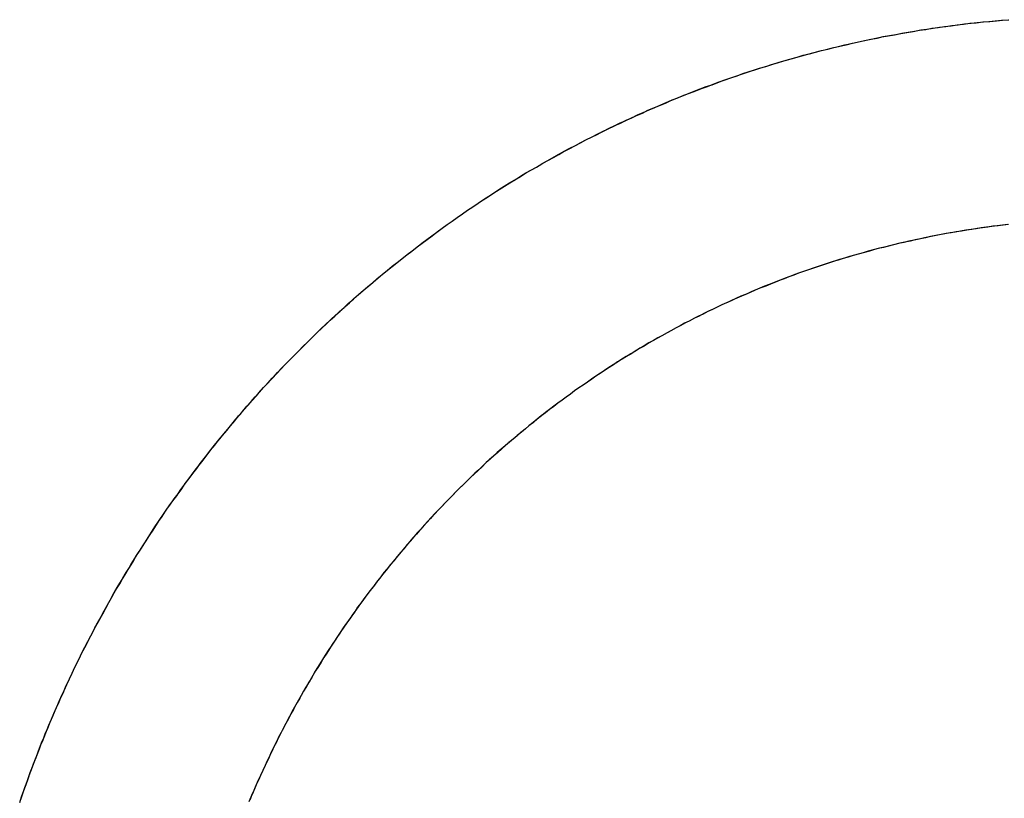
# Model space of a CAD drawing. Extents: x -55 to 3310, y -427 to 1727.
# Tile 67 of 79: x 1020.22 to 1023.76, y 553.4 to 556.21. Entities that reach past the tile are written whole.
import ezdxf

# ---------------------------------------------------------------- set-up
doc = ezdxf.new("R2010")
doc.units = 0
doc.linetypes.add('DURCHGEHEND', pattern=[0])
doc.layers.add('KF_PASSIO_SUB_15_FRONT', color=7, linetype='DURCHGEHEND')

# ---------------------------------------------------------------- blocks, each defined once
blk = doc.blocks.new('KF_PASSIO_SUB_15_FRONT')
at = {"layer": 'KF_PASSIO_SUB_15_FRONT'}
for points in [[(-210.064, -368.374, 0), (-210.057, -368.353, 0), (-210.049, -368.331, 0), (-210.041, -368.309, 0), (-210.034, -368.288, 0), (-210.026, -368.266, 0), (-210.018, -368.245, 0), (-210.01, -368.223, 0), (-210.001, -368.202, 0), (-209.993, -368.18, 0), (-209.985, -368.159, 0), (-209.976, -368.138, 0), (-209.967, -368.117, 0), (-209.959, -368.095, 0), (-209.95, -368.074, 0), (-209.941, -368.053, 0), (-209.932, -368.032, 0), (-209.922, -368.011, 0), (-209.913, -367.99, 0), (-209.904, -367.97, 0), (-209.894, -367.949, 0), (-209.885, -367.928, 0), (-209.875, -367.908, 0), (-209.865, -367.887, 0), (-209.855, -367.866, 0), (-209.845, -367.846, 0), (-209.835, -367.826, 0), (-209.824, -367.805, 0), (-209.814, -367.785, 0), (-209.803, -367.765, 0), (-209.793, -367.745, 0), (-209.782, -367.724, 0), (-209.771, -367.704, 0), (-209.76, -367.684, 0), (-209.749, -367.664, 0), (-209.738, -367.645, 0), (-209.727, -367.625, 0), (-209.716, -367.605, 0), (-209.704, -367.586, 0), (-209.693, -367.566, 0), (-209.681, -367.546, 0), (-209.669, -367.527, 0), (-209.657, -367.508, 0), (-209.646, -367.488, 0), (-209.633, -367.469, 0), (-209.621, -367.45, 0), (-209.609, -367.431, 0), (-209.597, -367.412, 0), (-209.584, -367.393, 0), (-209.572, -367.374, 0), (-209.559, -367.355, 0), (-209.546, -367.336, 0), (-209.534, -367.318, 0), (-209.521, -367.299, 0), (-209.508, -367.28, 0), (-209.494, -367.262, 0), (-209.481, -367.244, 0), (-209.468, -367.225, 0), (-209.454, -367.207, 0), (-209.441, -367.189, 0), (-209.427, -367.171, 0), (-209.414, -367.153, 0), (-209.4, -367.135, 0), (-209.386, -367.117, 0), (-209.372, -367.099, 0), (-209.358, -367.081, 0), (-209.344, -367.064, 0), (-209.329, -367.046, 0), (-209.315, -367.029, 0), (-209.301, -367.011, 0), (-209.286, -366.994, 0), (-209.271, -366.977, 0), (-209.257, -366.96, 0), (-209.242, -366.943, 0), (-209.227, -366.926, 0), (-209.212, -366.909, 0), (-209.197, -366.892, 0), (-209.182, -366.875, 0), (-209.167, -366.859, 0), (-209.151, -366.842, 0), (-209.136, -366.826, 0), (-209.12, -366.809, 0), (-209.105, -366.793, 0), (-209.089, -366.777, 0), (-209.073, -366.761, 0), (-209.057, -366.745, 0), (-209.041, -366.729, 0), (-209.025, -366.713, 0), (-209.009, -366.697, 0), (-208.993, -366.681, 0), (-208.977, -366.666, 0), (-208.96, -366.65, 0), (-208.944, -366.635, 0), (-208.927, -366.619, 0), (-208.911, -366.604, 0), (-208.894, -366.589, 0), (-208.877, -366.574, 0), (-208.861, -366.559, 0), (-208.844, -366.544, 0), (-208.827, -366.529, 0), (-208.809, -366.515, 0), (-208.792, -366.5, 0), (-208.775, -366.486, 0), (-208.758, -366.471, 0), (-208.74, -366.457, 0), (-208.723, -366.443, 0), (-208.705, -366.429, 0), (-208.688, -366.415, 0), (-208.67, -366.401, 0), (-208.652, -366.387, 0), (-208.634, -366.373, 0), (-208.616, -366.36, 0), (-208.598, -366.346, 0), (-208.58, -366.333, 0), (-208.562, -366.319, 0), (-208.544, -366.306, 0), (-208.526, -366.293, 0), (-208.507, -366.28, 0), (-208.489, -366.267, 0), (-208.47, -366.254, 0), (-208.452, -366.241, 0), (-208.433, -366.229, 0), (-208.414, -366.216, 0), (-208.396, -366.204, 0), (-208.377, -366.192, 0), (-208.358, -366.179, 0), (-208.339, -366.167, 0), (-208.32, -366.155, 0), (-208.301, -366.143, 0), (-208.282, -366.132, 0), (-208.262, -366.12, 0), (-208.243, -366.108, 0), (-208.224, -366.097, 0), (-208.204, -366.086, 0), (-208.185, -366.074, 0), (-208.165, -366.063, 0), (-208.146, -366.052, 0), (-208.126, -366.041, 0), (-208.106, -366.03, 0), (-208.086, -366.02, 0), (-208.066, -366.009, 0), (-208.046, -365.999, 0), (-208.026, -365.988, 0), (-208.006, -365.978, 0), (-207.986, -365.968, 0), (-207.966, -365.958, 0), (-207.946, -365.948, 0), (-207.926, -365.938, 0), (-207.905, -365.928, 0), (-207.885, -365.919, 0), (-207.864, -365.909, 0), (-207.844, -365.9, 0), (-207.823, -365.891, 0), (-207.803, -365.881, 0), (-207.782, -365.872, 0), (-207.761, -365.864, 0), (-207.74, -365.855, 0), (-207.72, -365.846, 0), (-207.699, -365.837, 0), (-207.678, -365.829, 0), (-207.657, -365.821, 0), (-207.636, -365.812, 0), (-207.615, -365.804, 0), (-207.593, -365.796, 0), (-207.572, -365.789, 0), (-207.551, -365.781, 0), (-207.53, -365.773, 0), (-207.508, -365.766, 0), (-207.487, -365.758, 0), (-207.466, -365.751, 0), (-207.444, -365.744, 0), (-207.423, -365.737, 0), (-207.401, -365.73, 0), (-207.379, -365.723, 0), (-207.358, -365.716, 0), (-207.336, -365.71, 0), (-207.314, -365.703, 0), (-207.292, -365.697, 0), (-207.271, -365.691, 0), (-207.249, -365.685, 0), (-207.227, -365.679, 0), (-207.205, -365.673, 0), (-207.183, -365.667, 0), (-207.161, -365.662, 0), (-207.139, -365.656, 0), (-207.117, -365.651, 0), (-207.094, -365.646, 0), (-207.072, -365.641, 0), (-207.05, -365.636, 0), (-207.028, -365.631, 0), (-207.005, -365.626, 0), (-206.983, -365.622, 0), (-206.961, -365.617, 0), (-206.938, -365.613, 0), (-206.916, -365.609, 0), (-206.893, -365.605, 0), (-206.871, -365.601, 0), (-206.848, -365.597, 0), (-206.826, -365.593, 0), (-206.803, -365.59, 0), (-206.781, -365.586, 0), (-206.758, -365.583, 0), (-206.735, -365.58, 0), (-206.712, -365.577, 0), (-206.69, -365.574, 0), (-206.667, -365.571, 0), (-206.644, -365.568, 0), (-206.621, -365.566, 0), (-206.598, -365.563, 0), (-206.576, -365.561, 0), (-206.553, -365.559, 0), (-206.53, -365.557, 0), (-206.507, -365.555, 0)], [(-210.06, -368.363, 0), (-210.053, -368.341, 0), (-210.045, -368.32, 0), (-210.037, -368.298, 0), (-210.03, -368.277, 0), (-210.022, -368.255, 0), (-210.014, -368.234, 0), (-210.005, -368.212, 0), (-209.997, -368.191, 0), (-209.989, -368.169, 0), (-209.98, -368.148, 0), (-209.972, -368.127, 0), (-209.963, -368.106, 0), (-209.954, -368.085, 0), (-209.945, -368.063, 0), (-209.936, -368.042, 0), (-209.927, -368.021, 0), (-209.918, -368.001, 0), (-209.908, -367.98, 0), (-209.899, -367.959, 0), (-209.889, -367.938, 0), (-209.879, -367.917, 0), (-209.87, -367.897, 0), (-209.86, -367.876, 0), (-209.85, -367.856, 0), (-209.84, -367.835, 0), (-209.829, -367.815, 0), (-209.819, -367.794, 0), (-209.808, -367.774, 0), (-209.798, -367.754, 0), (-209.787, -367.734, 0), (-209.776, -367.714, 0), (-209.765, -367.694, 0), (-209.754, -367.674, 0), (-209.743, -367.654, 0), (-209.732, -367.634, 0), (-209.721, -367.614, 0), (-209.709, -367.594, 0), (-209.698, -367.574, 0), (-209.686, -367.555, 0), (-209.674, -367.535, 0), (-209.663, -367.516, 0), (-209.651, -367.496, 0), (-209.639, -367.477, 0), (-209.626, -367.458, 0), (-209.614, -367.439, 0), (-209.602, -367.419, 0), (-209.589, -367.4, 0), (-209.577, -367.381, 0), (-209.564, -367.362, 0), (-209.551, -367.344, 0), (-209.539, -367.325, 0), (-209.526, -367.306, 0), (-209.513, -367.287, 0), (-209.499, -367.269, 0), (-209.486, -367.25, 0), (-209.473, -367.232, 0), (-209.459, -367.213, 0), (-209.446, -367.195, 0), (-209.432, -367.177, 0), (-209.418, -367.159, 0), (-209.404, -367.141, 0), (-209.391, -367.123, 0), (-209.377, -367.105, 0), (-209.362, -367.087, 0), (-209.348, -367.069, 0), (-209.334, -367.052, 0), (-209.319, -367.034, 0), (-209.305, -367.017, 0), (-209.29, -366.999, 0), (-209.276, -366.982, 0), (-209.261, -366.965, 0), (-209.246, -366.947, 0), (-209.231, -366.93, 0), (-209.216, -366.913, 0), (-209.201, -366.896, 0), (-209.186, -366.88, 0), (-209.17, -366.863, 0), (-209.155, -366.846, 0), (-209.139, -366.829, 0), (-209.124, -366.813, 0), (-209.108, -366.797, 0), (-209.092, -366.78, 0), (-209.076, -366.764, 0), (-209.061, -366.748, 0), (-209.045, -366.732, 0), (-209.028, -366.716, 0), (-209.012, -366.7, 0), (-208.996, -366.684, 0), (-208.98, -366.668, 0), (-208.963, -366.653, 0), (-208.947, -366.637, 0), (-208.93, -366.622, 0), (-208.913, -366.606, 0), (-208.896, -366.591, 0), (-208.88, -366.576, 0), (-208.863, -366.561, 0), (-208.846, -366.546, 0), (-208.829, -366.531, 0), (-208.811, -366.516, 0), (-208.794, -366.502, 0), (-208.777, -366.487, 0), (-208.759, -366.473, 0), (-208.742, -366.458, 0), (-208.724, -366.444, 0), (-208.707, -366.43, 0), (-208.689, -366.416, 0), (-208.671, -366.402, 0), (-208.653, -366.388, 0), (-208.635, -366.374, 0), (-208.617, -366.36, 0), (-208.599, -366.346, 0), (-208.581, -366.333, 0), (-208.563, -366.32, 0), (-208.544, -366.306, 0), (-208.526, -366.293, 0), (-208.507, -366.28, 0), (-208.489, -366.267, 0), (-208.47, -366.254, 0), (-208.452, -366.241, 0), (-208.433, -366.229, 0), (-208.414, -366.216, 0), (-208.395, -366.203, 0), (-208.376, -366.191, 0), (-208.357, -366.179, 0), (-208.338, -366.167, 0), (-208.319, -366.155, 0), (-208.3, -366.143, 0), (-208.28, -366.131, 0), (-208.261, -366.119, 0), (-208.242, -366.107, 0), (-208.222, -366.096, 0), (-208.202, -366.085, 0), (-208.183, -366.073, 0), (-208.163, -366.062, 0), (-208.143, -366.051, 0), (-208.124, -366.04, 0), (-208.104, -366.029, 0), (-208.084, -366.018, 0), (-208.064, -366.008, 0), (-208.044, -365.997, 0), (-208.024, -365.987, 0), (-208.004, -365.977, 0), (-207.983, -365.966, 0), (-207.963, -365.956, 0), (-207.943, -365.946, 0), (-207.922, -365.936, 0), (-207.902, -365.927, 0), (-207.881, -365.917, 0), (-207.861, -365.908, 0), (-207.84, -365.898, 0), (-207.82, -365.889, 0), (-207.799, -365.88, 0), (-207.778, -365.871, 0), (-207.757, -365.862, 0), (-207.737, -365.853, 0), (-207.716, -365.844, 0), (-207.695, -365.836, 0), (-207.674, -365.827, 0), (-207.653, -365.819, 0), (-207.631, -365.811, 0), (-207.61, -365.803, 0), (-207.589, -365.795, 0), (-207.568, -365.787, 0), (-207.547, -365.779, 0), (-207.525, -365.772, 0), (-207.504, -365.764, 0), (-207.482, -365.757, 0), (-207.461, -365.749, 0), (-207.439, -365.742, 0), (-207.418, -365.735, 0), (-207.396, -365.728, 0), (-207.375, -365.722, 0), (-207.353, -365.715, 0), (-207.331, -365.708, 0), (-207.309, -365.702, 0), (-207.288, -365.696, 0), (-207.266, -365.69, 0), (-207.244, -365.683, 0), (-207.222, -365.678, 0), (-207.2, -365.672, 0), (-207.178, -365.666, 0), (-207.156, -365.661, 0), (-207.134, -365.655, 0), (-207.112, -365.65, 0), (-207.09, -365.645, 0), (-207.067, -365.64, 0), (-207.045, -365.635, 0), (-207.023, -365.63, 0), (-207.001, -365.625, 0), (-206.978, -365.621, 0), (-206.956, -365.616, 0), (-206.934, -365.612, 0), (-206.911, -365.608, 0), (-206.889, -365.604, 0), (-206.866, -365.6, 0), (-206.844, -365.596, 0), (-206.821, -365.592, 0), (-206.799, -365.589, 0), (-206.776, -365.586, 0), (-206.754, -365.582, 0), (-206.731, -365.579, 0), (-206.709, -365.576, 0), (-206.686, -365.573, 0), (-206.663, -365.57, 0), (-206.64, -365.568, 0), (-206.618, -365.565, 0), (-206.595, -365.563, 0), (-206.572, -365.561, 0), (-206.549, -365.559, 0), (-206.527, -365.557, 0), (-206.504, -365.555, 0)], [(-206.508, -366.293, 0), (-206.527, -366.295, 0), (-206.546, -366.297, 0), (-206.565, -366.3, 0), (-206.584, -366.302, 0), (-206.603, -366.305, 0), (-206.622, -366.308, 0), (-206.64, -366.31, 0), (-206.659, -366.313, 0), (-206.678, -366.316, 0), (-206.697, -366.32, 0), (-206.715, -366.323, 0), (-206.734, -366.326, 0), (-206.753, -366.33, 0), (-206.771, -366.333, 0), (-206.79, -366.337, 0), (-206.808, -366.341, 0), (-206.827, -366.345, 0), (-206.845, -366.349, 0), (-206.864, -366.353, 0), (-206.882, -366.357, 0), (-206.901, -366.361, 0), (-206.919, -366.366, 0), (-206.937, -366.37, 0), (-206.955, -366.375, 0), (-206.974, -366.379, 0), (-206.992, -366.384, 0), (-207.01, -366.389, 0), (-207.028, -366.394, 0), (-207.046, -366.399, 0), (-207.064, -366.404, 0), (-207.082, -366.41, 0), (-207.1, -366.415, 0), (-207.118, -366.421, 0), (-207.136, -366.426, 0), (-207.154, -366.432, 0), (-207.172, -366.438, 0), (-207.19, -366.444, 0), (-207.208, -366.45, 0), (-207.225, -366.456, 0), (-207.243, -366.462, 0), (-207.261, -366.468, 0), (-207.278, -366.475, 0), (-207.296, -366.481, 0), (-207.313, -366.488, 0), (-207.331, -366.494, 0), (-207.348, -366.501, 0), (-207.366, -366.508, 0), (-207.383, -366.515, 0), (-207.4, -366.522, 0), (-207.417, -366.529, 0), (-207.435, -366.537, 0), (-207.452, -366.544, 0), (-207.469, -366.551, 0), (-207.486, -366.559, 0), (-207.503, -366.567, 0), (-207.52, -366.574, 0), (-207.537, -366.582, 0), (-207.554, -366.59, 0), (-207.571, -366.598, 0), (-207.587, -366.606, 0), (-207.604, -366.615, 0), (-207.621, -366.623, 0), (-207.638, -366.631, 0), (-207.654, -366.64, 0), (-207.671, -366.648, 0), (-207.687, -366.657, 0), (-207.704, -366.666, 0), (-207.72, -366.675, 0), (-207.736, -366.684, 0), (-207.753, -366.693, 0), (-207.769, -366.702, 0), (-207.785, -366.711, 0), (-207.801, -366.72, 0), (-207.817, -366.73, 0), (-207.833, -366.739, 0), (-207.849, -366.749, 0), (-207.865, -366.759, 0), (-207.881, -366.768, 0), (-207.897, -366.778, 0), (-207.913, -366.788, 0), (-207.928, -366.798, 0), (-207.944, -366.808, 0), (-207.959, -366.818, 0), (-207.975, -366.829, 0), (-207.99, -366.839, 0), (-208.006, -366.85, 0), (-208.021, -366.86, 0), (-208.036, -366.871, 0), (-208.052, -366.881, 0), (-208.067, -366.892, 0), (-208.082, -366.903, 0), (-208.097, -366.914, 0), (-208.112, -366.925, 0), (-208.127, -366.936, 0), (-208.142, -366.947, 0), (-208.157, -366.959, 0), (-208.171, -366.97, 0), (-208.186, -366.982, 0), (-208.201, -366.993, 0), (-208.215, -367.005, 0), (-208.23, -367.016, 0), (-208.244, -367.028, 0), (-208.258, -367.04, 0), (-208.273, -367.052, 0), (-208.287, -367.064, 0), (-208.301, -367.076, 0), (-208.315, -367.088, 0), (-208.329, -367.1, 0), (-208.343, -367.113, 0), (-208.357, -367.125, 0), (-208.371, -367.138, 0), (-208.385, -367.15, 0), (-208.398, -367.163, 0), (-208.412, -367.176, 0), (-208.426, -367.188, 0), (-208.439, -367.201, 0), (-208.452, -367.214, 0), (-208.466, -367.227, 0), (-208.479, -367.24, 0), (-208.492, -367.253, 0), (-208.505, -367.267, 0), (-208.518, -367.28, 0), (-208.531, -367.293, 0), (-208.544, -367.307, 0), (-208.557, -367.32, 0), (-208.57, -367.334, 0), (-208.583, -367.348, 0), (-208.595, -367.361, 0), (-208.608, -367.375, 0), (-208.62, -367.389, 0), (-208.633, -367.403, 0), (-208.645, -367.417, 0), (-208.657, -367.431, 0), (-208.67, -367.445, 0), (-208.682, -367.46, 0), (-208.694, -367.474, 0), (-208.706, -367.488, 0), (-208.718, -367.503, 0), (-208.729, -367.517, 0), (-208.741, -367.532, 0), (-208.753, -367.546, 0), (-208.764, -367.561, 0), (-208.776, -367.576, 0), (-208.787, -367.591, 0), (-208.799, -367.606, 0), (-208.81, -367.62, 0), (-208.821, -367.635, 0), (-208.832, -367.651, 0), (-208.843, -367.666, 0), (-208.854, -367.681, 0), (-208.865, -367.696, 0), (-208.876, -367.712, 0), (-208.887, -367.727, 0), (-208.897, -367.742, 0), (-208.908, -367.758, 0), (-208.918, -367.773, 0), (-208.929, -367.789, 0), (-208.939, -367.805, 0), (-208.949, -367.821, 0), (-208.959, -367.836, 0), (-208.969, -367.852, 0), (-208.979, -367.868, 0), (-208.989, -367.884, 0), (-208.999, -367.9, 0), (-209.009, -367.916, 0), (-209.019, -367.933, 0), (-209.028, -367.949, 0), (-209.038, -367.965, 0), (-209.047, -367.981, 0), (-209.056, -367.998, 0), (-209.065, -368.014, 0), (-209.075, -368.031, 0), (-209.084, -368.047, 0), (-209.093, -368.064, 0), (-209.101, -368.08, 0), (-209.11, -368.097, 0), (-209.119, -368.114, 0), (-209.128, -368.131, 0), (-209.136, -368.148, 0), (-209.145, -368.164, 0), (-209.153, -368.181, 0), (-209.161, -368.198, 0), (-209.169, -368.216, 0), (-209.177, -368.233, 0), (-209.185, -368.25, 0), (-209.193, -368.267, 0), (-209.201, -368.284, 0), (-209.209, -368.302, 0), (-209.217, -368.319, 0), (-209.224, -368.336, 0), (-209.232, -368.354, 0), (-209.239, -368.371, 0)], [(-206.505, -366.292, 0), (-206.524, -366.295, 0), (-206.543, -366.297, 0), (-206.562, -366.299, 0), (-206.58, -366.302, 0), (-206.599, -366.304, 0), (-206.618, -366.307, 0), (-206.637, -366.31, 0), (-206.655, -366.313, 0), (-206.674, -366.316, 0), (-206.693, -366.319, 0), (-206.711, -366.322, 0), (-206.73, -366.325, 0), (-206.748, -366.329, 0), (-206.767, -366.332, 0), (-206.786, -366.336, 0), (-206.804, -366.34, 0), (-206.822, -366.344, 0), (-206.841, -366.348, 0), (-206.859, -366.352, 0), (-206.878, -366.356, 0), (-206.896, -366.36, 0), (-206.914, -366.364, 0), (-206.933, -366.369, 0), (-206.951, -366.374, 0), (-206.969, -366.378, 0), (-206.987, -366.383, 0), (-207.006, -366.388, 0), (-207.024, -366.393, 0), (-207.042, -366.398, 0), (-207.06, -366.403, 0), (-207.078, -366.408, 0), (-207.096, -366.414, 0), (-207.114, -366.419, 0), (-207.132, -366.425, 0), (-207.15, -366.431, 0), (-207.168, -366.436, 0), (-207.186, -366.442, 0), (-207.203, -366.448, 0), (-207.221, -366.454, 0), (-207.239, -366.461, 0), (-207.257, -366.467, 0), (-207.274, -366.473, 0), (-207.292, -366.48, 0), (-207.309, -366.486, 0), (-207.327, -366.493, 0), (-207.344, -366.5, 0), (-207.362, -366.507, 0), (-207.379, -366.514, 0), (-207.397, -366.521, 0), (-207.414, -366.528, 0), (-207.431, -366.535, 0), (-207.448, -366.543, 0), (-207.466, -366.55, 0), (-207.483, -366.558, 0), (-207.5, -366.565, 0), (-207.517, -366.573, 0), (-207.534, -366.581, 0), (-207.551, -366.589, 0), (-207.568, -366.597, 0), (-207.585, -366.605, 0), (-207.602, -366.613, 0), (-207.618, -366.622, 0), (-207.635, -366.63, 0), (-207.652, -366.639, 0), (-207.668, -366.647, 0), (-207.685, -366.656, 0), (-207.701, -366.665, 0), (-207.718, -366.674, 0), (-207.734, -366.683, 0), (-207.751, -366.692, 0), (-207.767, -366.701, 0), (-207.783, -366.71, 0), (-207.8, -366.719, 0), (-207.816, -366.729, 0), (-207.832, -366.738, 0), (-207.848, -366.748, 0), (-207.864, -366.758, 0), (-207.88, -366.768, 0), (-207.896, -366.777, 0), (-207.912, -366.787, 0), (-207.927, -366.798, 0), (-207.943, -366.808, 0), (-207.959, -366.818, 0), (-207.974, -366.828, 0), (-207.99, -366.839, 0), (-208.005, -366.849, 0), (-208.021, -366.86, 0), (-208.036, -366.871, 0), (-208.052, -366.881, 0), (-208.067, -366.892, 0), (-208.082, -366.903, 0), (-208.097, -366.914, 0), (-208.112, -366.925, 0), (-208.127, -366.936, 0), (-208.142, -366.948, 0), (-208.157, -366.959, 0), (-208.172, -366.971, 0), (-208.187, -366.982, 0), (-208.201, -366.994, 0), (-208.216, -367.005, 0), (-208.231, -367.017, 0), (-208.245, -367.029, 0), (-208.26, -367.041, 0), (-208.274, -367.053, 0), (-208.288, -367.065, 0), (-208.303, -367.077, 0), (-208.317, -367.09, 0), (-208.331, -367.102, 0), (-208.345, -367.114, 0), (-208.359, -367.127, 0), (-208.373, -367.139, 0), (-208.387, -367.152, 0), (-208.4, -367.165, 0), (-208.414, -367.178, 0), (-208.428, -367.191, 0), (-208.441, -367.204, 0), (-208.455, -367.217, 0), (-208.468, -367.23, 0), (-208.482, -367.243, 0), (-208.495, -367.256, 0), (-208.508, -367.269, 0), (-208.521, -367.283, 0), (-208.534, -367.296, 0), (-208.547, -367.31, 0), (-208.56, -367.324, 0), (-208.573, -367.337, 0), (-208.586, -367.351, 0), (-208.599, -367.365, 0), (-208.611, -367.379, 0), (-208.624, -367.393, 0), (-208.636, -367.407, 0), (-208.649, -367.421, 0), (-208.661, -367.435, 0), (-208.673, -367.449, 0), (-208.685, -367.464, 0), (-208.697, -367.478, 0), (-208.709, -367.493, 0), (-208.721, -367.507, 0), (-208.733, -367.522, 0), (-208.745, -367.537, 0), (-208.757, -367.551, 0), (-208.768, -367.566, 0), (-208.78, -367.581, 0), (-208.791, -367.596, 0), (-208.803, -367.611, 0), (-208.814, -367.626, 0), (-208.825, -367.641, 0), (-208.836, -367.656, 0), (-208.848, -367.671, 0), (-208.858, -367.687, 0), (-208.869, -367.702, 0), (-208.88, -367.718, 0), (-208.891, -367.733, 0), (-208.902, -367.749, 0), (-208.912, -367.764, 0), (-208.923, -367.78, 0), (-208.933, -367.796, 0), (-208.943, -367.811, 0), (-208.954, -367.827, 0), (-208.964, -367.843, 0), (-208.974, -367.859, 0), (-208.984, -367.875, 0), (-208.994, -367.891, 0), (-209.004, -367.907, 0), (-209.013, -367.924, 0), (-209.023, -367.94, 0), (-209.032, -367.956, 0), (-209.042, -367.973, 0), (-209.051, -367.989, 0), (-209.061, -368.005, 0), (-209.07, -368.022, 0), (-209.079, -368.039, 0), (-209.088, -368.055, 0), (-209.097, -368.072, 0), (-209.106, -368.089, 0), (-209.115, -368.105, 0), (-209.123, -368.122, 0), (-209.132, -368.139, 0), (-209.14, -368.156, 0), (-209.149, -368.173, 0), (-209.157, -368.19, 0), (-209.165, -368.207, 0), (-209.173, -368.224, 0), (-209.181, -368.241, 0), (-209.189, -368.259, 0), (-209.197, -368.276, 0), (-209.205, -368.293, 0), (-209.213, -368.31, 0), (-209.22, -368.328, 0), (-209.228, -368.345, 0), (-209.235, -368.363, 0)]]:
    blk.add_polyline3d(points, dxfattribs=at)

msp = doc.modelspace()

# ---------------------------------------------------------------- block references
at = {"layer": 'KF_PASSIO_SUB_15_FRONT'}
msp.add_blockref('KF_PASSIO_SUB_15_FRONT', (1230.2834, 921.7627), dxfattribs=at)

doc.saveas('drawing.dxf')
